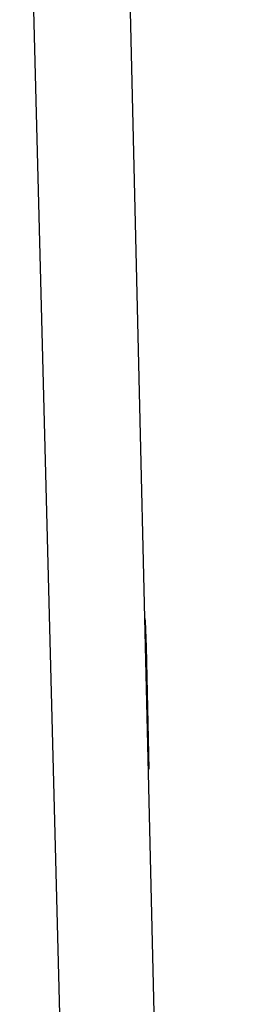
# Model space of a CAD drawing. Header units: inches. Extents: x 170 to 288, y 234 to 248.
# Tile 49 of 256: x 177.12228 to 177.12695, y 243.98936 to 244.01048. Entities that reach past the tile are written whole.
import ezdxf

# ---------------------------------------------------------------- set-up
doc = ezdxf.new("R2010")
doc.units = ezdxf.units.IN
doc.header["$LTSCALE"] = 0.25
doc.header["$MEASUREMENT"] = 0
doc.layers.add('SLIM E GUIDE MOTOR LH', color=7, linetype='Continuous')

msp = doc.modelspace()

# ---------------------------------------------------------------- linework, layer by layer
at = {"layer": 'SLIM E GUIDE MOTOR LH'}
for p, q in [((177.122277, 244.022284), (177.12506, 243.914163)), ((177.126952, 243.914155), (177.12438, 244.022257)), ((177.124966, 243.997633), (177.12497, 243.997576)), ((177.12497, 243.997576), (177.124991, 243.99703)), ((177.124991, 243.99703), (177.125049, 243.994406))]:
    msp.add_line(p, q, dxfattribs=at)

doc.saveas('drawing.dxf')
